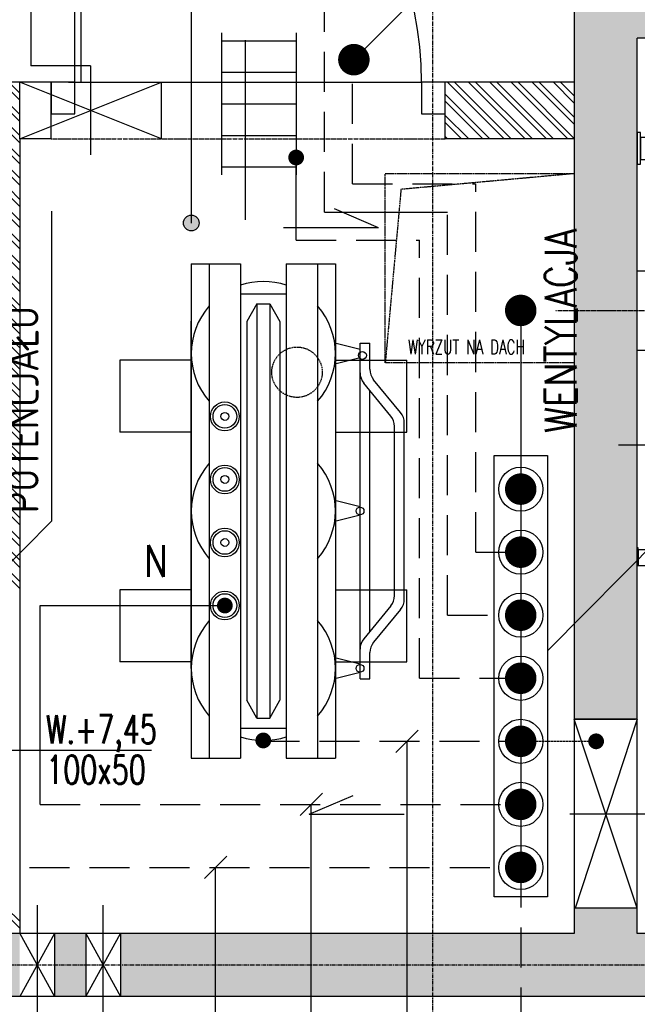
# Model space of a CAD drawing. Header units: inches. Extents: x 788 to 26783, y -4103 to 21.
# Tile 69 of 101: x 21685 to 21881, y -1713 to -1401. Entities that reach past the tile are written whole.
import ezdxf

# ---------------------------------------------------------------- set-up
doc = ezdxf.new("R2010")
doc.units = ezdxf.units.IN
doc.header["$MEASUREMENT"] = 0
for name, pattern in [('CENTER', [2, 1.25, -0.25, 0.25, -0.25]), ('DASHDOT', [1, 0.5, -0.25, 0, -0.25]), ('DASHED2', [0.375, 0.25, -0.125]), ('HIDDEN', [9.525, 6.35, -3.175])]:
    doc.linetypes.add(name, pattern=pattern)
for name, color, linetype in [('Drz---drzwi', 5, 'Continuous'), ('E135', 6, 'Continuous'), ('E35', 6, 'Continuous'), ('E50', 3, 'Continuous'), ('Ins-went', 141, 'Continuous'), ('Opis-pom', 6, 'Continuous'), ('Os-osie glowne', 1, 'CENTER'), ('Sc-beton', 7, 'Continuous'), ('Sc-beton-hatch', 86, 'Continuous'), ('Sc-cegla pustak', 42, 'Continuous'), ('Sc-cegla pustak-hatch', 8, 'Continuous'), ('Sc-nadproza kon', 5, 'DASHED2'), ('W-idok', 8, 'Continuous'), ('W-otwor-strop-nad', 126, 'DASHED2'), ('W-przebicia-ściany', 223, 'Continuous')]:
    doc.layers.add(name, color=color, linetype=linetype)
doc.styles.add('ROMANS', font='romans', dxfattribs={"width": 0.85})

# ---------------------------------------------------------------- blocks, each defined once
blk = doc.blocks.new('_KFJHKGJKHUJ')
at = {"ltscale": 7}
for p, q in [((10, -7.5), (120, -7.5)), ((10, -9.5), (119.98, -9.5)), ((23.36, -61.5), (-33.64, -61.5))]:
    blk.add_line(p, q, dxfattribs=at)
for points in [[(0, 0), (0, -7.5), (10, -7.5), (10, 0)], [(0, -117.5), (0, -125), (10, -125), (10, -117.5)]]:
    blk.add_lwpolyline(points, close=True, dxfattribs=at)
blk.add_lwpolyline([(10, -5.5), (10, -117.5)], dxfattribs=at)
blk.add_arc((10, -7.5), 110, 270, 0)
blk = doc.blocks.new('_vxkdjhgkljhkgjhk')
for q in [(14.01, 6.02), (30.24, 0)]:
    blk.add_line((0, 0), q)
blk = doc.blocks.new('_adfigjdfljflh')
at = {"layer": 'W-idok'}
for p, q in [((-121.58, 0.41), (-119.58, 0.41)), ((-119.58, 0.41), (-119.58, -12.59)), ((-7.58, 0.41), (-9.58, 0.41)), ((-9.58, 0.41), (-9.58, -12.59)), ((-64.58, -50.39), (-64.58, -9.59)), ((-119.58, -12.59), (-119.58, -15.09)), ((-109.58, -12.59), (-119.58, -12.59)), ((-119.58, -15.09), (-117.58, -15.09)), ((-119.28, -14.79), (-119.28, -12.89)), ((-119.28, -12.89), (-109.88, -12.89)), ((-117.58, -14.79), (-119.28, -14.79)), ((-117.58, -15.09), (-117.58, -14.79)), ((-109.88, -12.89), (-109.88, -22.29)), ((-109.58, -22.59), (-109.58, -12.59)), ((-19.58, -12.59), (-19.58, -25.49)), ((-9.58, -12.59), (-19.58, -12.59)), ((-19.28, -25.19), (-19.28, -12.89)), ((-19.28, -12.89), (-9.88, -12.89)), ((-9.88, -14.79), (-11.58, -14.79)), ((-11.58, -14.79), (-11.58, -15.09)), ((-11.58, -15.09), (-9.58, -15.09)), ((-9.88, -12.89), (-9.88, -14.79)), ((-9.58, -15.09), (-9.58, -12.59)), ((-109.88, -19.59), (-163.08, -19.59)), ((-109.88, -20.69), (-159.58, -20.69)), ((-159.58, -20.69), (-159.58, -31.09)), ((-19.58, -19.59), (-109.58, -19.59)), ((-109.58, -19.59), (-19.58, -19.59)), ((-19.58, -20.69), (-109.58, -20.69)), ((-19.28, -19.59), (-7.58, -19.59)), ((-9.58, -20.69), (-19.28, -20.69)), ((-9.58, -31.09), (-9.58, -20.69)), ((1.92, -47.59), (1.92, -19.59)), ((-149.08, -23.29), (-159.08, -23.29)), ((-159.08, -23.29), (-159.08, -26.79)), ((-158.98, -23.39), (-149.08, -23.39)), ((-158.98, -26.69), (-158.98, -23.39)), ((-149.08, -23.39), (-149.08, -23.29)), ((-117.58, -22.29), (-117.58, -22.59)), ((-109.88, -22.29), (-117.58, -22.29)), ((-117.58, -22.59), (-109.58, -22.59)), ((-64.58, -23.29), (-113.08, -23.29)), ((-113.08, -23.29), (-113.08, -26.79)), ((-64.58, -24.16), (-113.08, -24.16)), ((-64.58, -26.79), (-64.58, -23.29)), ((-159.08, -26.79), (-149.08, -26.79)), ((-149.08, -27.29), (-159.08, -27.29)), ((-159.08, -27.29), (-159.08, -30.79)), ((-149.08, -26.69), (-158.98, -26.69)), ((-158.98, -27.39), (-149.08, -27.39)), ((-158.98, -30.69), (-158.98, -27.39)), ((-149.08, -26.79), (-149.08, -26.69)), ((-149.08, -27.39), (-149.08, -27.29)), ((-64.58, -25.04), (-113.08, -25.04)), ((-64.58, -25.91), (-113.08, -25.91)), ((-113.08, -26.79), (-64.58, -26.79)), ((-19.58, -27.29), (-68.08, -27.29)), ((-68.08, -27.29), (-68.08, -30.79)), ((-19.58, -25.49), (-18.18, -25.49)), ((-19.58, -30.79), (-19.58, -27.29)), ((-17.88, -25.19), (-19.28, -25.19)), ((-18.18, -25.49), (-18.18, -31.09)), ((-17.88, -30.79), (-17.88, -25.19)), ((-159.58, -31.09), (-18.18, -31.09)), ((-159.08, -30.79), (-149.08, -30.79)), ((-149.08, -30.69), (-158.98, -30.69)), ((-149.08, -30.79), (-149.08, -30.69)), ((-19.58, -28.16), (-68.08, -28.16)), ((-19.58, -29.04), (-68.08, -29.04)), ((-19.58, -29.91), (-68.08, -29.91)), ((-68.08, -30.79), (-19.58, -30.79)), ((-18.18, -31.09), (-17.58, -31.09)), ((-17.58, -30.79), (-17.88, -30.79)), ((-17.58, -31.09), (-17.58, -30.79)), ((-17.58, -31.09), (-9.58, -31.09)), ((-19.58, -34.09), (-158.58, -34.09)), ((-158.58, -34.09), (-158.58, -44.39)), ((-19.58, -34.59), (-19.58, -34.09)), ((-17.43, -34.29), (-19.58, -34.29)), ((-19.58, -34.29), (-19.58, -47.09)), ((-17.43, -34.59), (-17.43, -34.29)), ((-4.58, -32.59), (-4.58, -33.59)), ((0.42, -32.59), (-4.58, -32.59)), ((-4.58, -33.59), (0.42, -33.59)), ((-0.58, -33.59), (-3.58, -33.59)), ((-3.58, -33.59), (-3.58, -60.39)), ((-0.58, -69.59), (-0.58, -33.59)), ((0.42, -33.59), (0.42, -32.59)), ((1.92, -32.59), (0.42, -32.59)), ((0.42, -32.59), (0.42, -33.59)), ((0.42, -33.59), (1.92, -33.59)), ((1.92, -33.59), (1.92, -32.59)), ((-148.08, -34.59), (-158.08, -34.59)), ((-158.08, -34.59), (-158.08, -38.09)), ((-157.98, -34.69), (-148.08, -34.69)), ((-157.98, -37.99), (-157.98, -34.69)), ((-148.08, -34.69), (-148.08, -34.59)), ((-19.58, -34.59), (-68.08, -34.59)), ((-68.08, -34.59), (-68.08, -38.09)), ((-19.58, -35.46), (-68.08, -35.46)), ((-19.58, -36.34), (-68.08, -36.34)), ((-19.58, -37.21), (-68.08, -37.21)), ((-19.58, -38.09), (-19.58, -34.59)), ((-19.28, -34.59), (-17.43, -34.59)), ((-19.28, -46.79), (-19.28, -34.59)), ((-158.08, -38.09), (-148.08, -38.09)), ((-148.08, -38.59), (-158.08, -38.59)), ((-158.08, -38.59), (-158.08, -42.09)), ((-148.08, -37.99), (-157.98, -37.99)), ((-157.98, -38.69), (-148.08, -38.69)), ((-157.98, -41.99), (-157.98, -38.69)), ((-148.08, -38.09), (-148.08, -37.99)), ((-148.08, -38.69), (-148.08, -38.59)), ((-64.58, -38.59), (-113.08, -38.59)), ((-113.08, -38.59), (-113.08, -42.09)), ((-64.58, -39.46), (-113.08, -39.46)), ((-64.58, -40.34), (-113.08, -40.34)), ((-68.08, -38.09), (-19.58, -38.09)), ((-64.58, -42.09), (-64.58, -38.59)), ((-19.58, -44.24), (-19.58, -38.09)), ((-158.08, -42.09), (-148.08, -42.09)), ((-148.08, -41.99), (-157.98, -41.99)), ((-148.08, -42.09), (-148.08, -41.99)), ((-64.58, -41.21), (-113.08, -41.21)), ((-113.08, -42.09), (-64.58, -42.09)), ((-109.58, -42.29), (-111.73, -42.29)), ((-111.73, -42.29), (-111.73, -42.59)), ((-111.73, -42.59), (-109.88, -42.59)), ((-109.88, -42.59), (-109.88, -46.79)), ((-109.58, -47.09), (-109.58, -42.29)), ((-158.58, -44.39), (-109.88, -44.39)), ((-109.88, -44.39), (-128.58, -44.39)), ((-128.58, -44.39), (-128.58, -94.79)), ((-109.88, -46.79), (-125.88, -46.79)), ((-125.88, -46.79), (-125.88, -187.39)), ((-19.58, -44.24), (-109.58, -44.24)), ((-12.58, -44.39), (-19.28, -44.39)), ((-15.58, -46.79), (-19.28, -46.79)), ((-15.28, -46.79), (-15.58, -46.79)), ((-15.58, -46.79), (-15.58, -47.09)), ((-15.58, -47.09), (-15.58, -46.79)), ((-15.28, -187.39), (-15.28, -46.79)), ((-12.58, -72.59), (-12.58, -44.39)), ((-162.08, -49.59), (-163.08, -49.59)), ((-163.08, -49.59), (-163.08, -59.59)), ((-162.08, -59.59), (-162.08, -49.59)), ((-125.58, -47.09), (-109.58, -47.09)), ((-125.58, -187.09), (-125.58, -47.09)), ((-19.58, -47.09), (-15.58, -47.09)), ((-15.58, -47.09), (-15.58, -187.09)), ((1.92, -84.59), (1.92, -48.59)), ((-156.08, -51.09), (-162.08, -51.09)), ((-162.08, -51.09), (-162.08, -58.09)), ((-156.08, -58.09), (-156.08, -51.09)), ((-162.08, -58.09), (-156.08, -58.09)), ((-163.08, -59.59), (-162.08, -59.59)), ((-3.58, -60.39), (-3.58, -69.59)), ((-4.58, -69.59), (-4.58, -70.59)), ((0.42, -69.59), (-4.58, -69.59)), ((-4.58, -70.59), (0.42, -70.59)), ((-3.58, -69.59), (-0.58, -69.59)), ((0.42, -70.59), (0.42, -69.59)), ((1.92, -69.59), (0.42, -69.59)), ((0.42, -69.59), (0.42, -70.59)), ((0.42, -70.59), (1.92, -70.59)), ((1.92, -70.59), (1.92, -69.59)), ((-119.08, -73.19), (-119.08, -88.99)), ((-24.08, -73.19), (-24.08, -88.99)), ((-18.18, -72.59), (-18.18, -92.59)), ((-15.58, -72.59), (-18.18, -72.59)), ((-9.18, -72.59), (-15.28, -72.59)), ((-9.18, -92.59), (-9.18, -72.59)), ((-128.58, -75.09), (-139.68, -75.09)), ((-139.68, -75.09), (-139.68, -75.39)), ((-139.68, -75.39), (-128.58, -75.39)), ((-137.55, -77.19), (-139.08, -77.19)), ((-139.08, -77.19), (-139.08, -84.99)), ((-136.78, -75.39), (-138.28, -75.39)), ((-138.28, -75.39), (-138.28, -75.59)), ((-138.28, -75.59), (-136.78, -75.59)), ((-136.78, -75.59), (-138.28, -75.59)), ((-138.28, -75.59), (-138.28, -77.19)), ((-136.78, -77.19), (-137.55, -77.19)), ((-128.58, -75.39), (-136.78, -75.39)), ((-136.78, -75.39), (-136.78, -86.79)), ((-3.48, -75.09), (-9.18, -75.09)), ((-9.18, -75.39), (-3.48, -75.39)), ((-6.38, -75.39), (-9.18, -75.39)), ((-4.88, -75.39), (-6.38, -75.39)), ((-6.38, -86.79), (-6.38, -75.39)), ((-6.38, -75.59), (-4.88, -75.59)), ((-4.88, -75.59), (-6.38, -75.59)), ((-5.6, -77.19), (-6.38, -77.19)), ((-4.08, -77.19), (-5.6, -77.19)), ((-4.88, -75.59), (-4.88, -75.39)), ((-4.88, -77.19), (-4.88, -75.59)), ((-4.08, -84.99), (-4.08, -77.19)), ((-3.48, -75.39), (-3.48, -75.09)), ((-95.08, -81.09), (-143.08, -81.09)), ((-0.08, -81.09), (-48.08, -81.09)), ((-128.58, -86.79), (-139.68, -86.79)), ((-139.68, -86.79), (-139.68, -87.09)), ((-139.68, -87.09), (-128.58, -87.09)), ((-139.08, -84.99), (-137.55, -84.99)), ((-138.28, -84.99), (-138.28, -86.59)), ((-138.28, -86.59), (-136.78, -86.59)), ((-136.78, -86.59), (-138.28, -86.59)), ((-138.28, -86.59), (-138.28, -86.79)), ((-138.28, -86.79), (-136.78, -86.79)), ((-137.55, -84.99), (-136.78, -84.99)), ((-136.78, -86.79), (-128.58, -86.79)), ((-3.48, -86.79), (-9.18, -86.79)), ((-9.18, -86.79), (-6.38, -86.79)), ((-9.18, -87.09), (-3.48, -87.09)), ((-6.38, -84.99), (-5.6, -84.99)), ((-6.38, -86.59), (-4.88, -86.59)), ((-4.88, -86.59), (-6.38, -86.59)), ((-6.38, -86.79), (-4.88, -86.79)), ((-5.6, -84.99), (-4.08, -84.99)), ((-4.88, -86.59), (-4.88, -84.99)), ((-4.88, -86.79), (-4.88, -86.59)), ((-3.48, -87.09), (-3.48, -86.79)), ((1.92, -92.59), (1.92, -85.59)), ((-155.58, -93.54), (-163.08, -93.54)), ((-155.58, -118.64), (-155.58, -93.54)), ((-18.18, -92.59), (-15.58, -92.59)), ((-15.28, -92.59), (-9.18, -92.59)), ((-12.58, -94.79), (-12.58, -92.59)), ((-4.58, -92.59), (-5.38, -92.59)), ((-5.38, -92.59), (-5.38, -119.59)), ((-4.58, -119.59), (-4.58, -92.59)), ((1.92, -92.59), (-4.58, -92.59)), ((-4.58, -92.59), (-4.58, -119.59)), ((1.92, -119.59), (1.92, -92.59)), ((-135.78, -96.29), (-155.58, -96.29)), ((-155.58, -96.29), (-155.58, -115.64)), ((-135.78, -115.64), (-135.78, -96.29)), ((-133.23, -94.79), (-133.23, -95.09)), ((-127.43, -94.79), (-133.23, -94.79)), ((-133.23, -95.09), (-127.73, -95.09)), ((-128.58, -94.59), (-132.88, -94.59)), ((-132.88, -94.59), (-132.88, -94.79)), ((-132.88, -95.09), (-132.88, -101.59)), ((-129.08, -95.09), (-132.88, -95.09)), ((-128.58, -95.09), (-129.08, -95.09)), ((-129.08, -95.09), (-129.08, -100.09)), ((-128.58, -95.09), (-128.58, -100.09)), ((-127.73, -95.09), (-127.73, -117.09)), ((-127.43, -117.39), (-127.43, -94.79)), ((-7.93, -94.79), (-13.73, -94.79)), ((-13.73, -94.79), (-13.73, -117.39)), ((-13.43, -95.09), (-7.93, -95.09)), ((-13.43, -117.09), (-13.43, -95.09)), ((-8.28, -94.59), (-12.58, -94.59)), ((-12.08, -95.09), (-12.58, -95.09)), ((-12.58, -100.09), (-12.58, -95.09)), ((-8.28, -95.09), (-12.08, -95.09)), ((-12.08, -100.09), (-12.08, -95.09)), ((-8.28, -94.79), (-8.28, -94.59)), ((-8.28, -101.59), (-8.28, -95.09)), ((-7.93, -95.09), (-7.93, -94.79)), ((-0.48, -99.79), (-1.48, -99.79)), ((-1.48, -99.79), (-1.48, -127.29)), ((-0.48, -127.29), (-0.48, -99.79)), ((-135.78, -102.34), (-135.78, -109.84)), ((-135.08, -102.34), (-135.78, -102.34)), ((-135.08, -105.59), (-135.08, -102.34)), ((-132.88, -101.59), (-129.18, -101.59)), ((-129.18, -101.89), (-131.98, -101.89)), ((-131.98, -101.89), (-131.98, -105.29)), ((-127.98, -100.09), (-129.18, -100.09)), ((-129.18, -100.09), (-129.18, -112.09)), ((-129.18, -110.29), (-129.18, -101.89)), ((-127.73, -100.09), (-127.98, -100.09)), ((-127.98, -100.09), (-127.98, -112.09)), ((-127.98, -112.09), (-127.98, -100.09)), ((-13.18, -100.09), (-13.43, -100.09)), ((-13.18, -112.09), (-13.18, -100.09)), ((-13.18, -100.09), (-13.18, -112.09)), ((-11.98, -100.09), (-13.18, -100.09)), ((-11.98, -112.09), (-11.98, -100.09)), ((-11.98, -101.59), (-8.28, -101.59)), ((-9.18, -101.89), (-11.98, -101.89)), ((-11.98, -101.89), (-11.98, -110.29)), ((-9.18, -105.29), (-9.18, -101.89)), ((-5.38, -102.34), (-6.08, -102.34)), ((-6.08, -102.34), (-6.08, -105.59)), ((-5.38, -109.84), (-5.38, -102.34)), ((-129.58, -105.59), (-135.08, -105.59)), ((-131.98, -105.29), (-129.58, -105.29)), ((-129.58, -105.29), (-129.58, -106.89)), ((-129.58, -106.59), (-129.58, -105.59)), ((-11.58, -105.29), (-9.18, -105.29)), ((-11.58, -106.89), (-11.58, -105.29)), ((-6.08, -105.59), (-11.58, -105.59)), ((-11.58, -105.59), (-11.58, -106.59)), ((-135.08, -106.59), (-129.58, -106.59)), ((-135.08, -109.84), (-135.08, -106.59)), ((-129.58, -106.89), (-131.98, -106.89)), ((-131.98, -106.89), (-131.98, -110.29)), ((-11.58, -106.59), (-6.08, -106.59)), ((-9.18, -106.89), (-11.58, -106.89)), ((-9.18, -110.29), (-9.18, -106.89)), ((-6.08, -106.59), (-6.08, -109.84)), ((-135.78, -109.84), (-135.08, -109.84)), ((-132.88, -110.59), (-132.88, -117.09)), ((-129.18, -110.59), (-132.88, -110.59)), ((-131.98, -110.29), (-129.18, -110.29)), ((-129.18, -112.09), (-127.98, -112.09)), ((-129.08, -112.09), (-129.08, -117.09)), ((-128.58, -112.09), (-128.58, -117.09)), ((-127.98, -112.09), (-127.73, -112.09)), ((-13.43, -112.09), (-13.18, -112.09)), ((-13.18, -112.09), (-11.98, -112.09)), ((-12.58, -117.09), (-12.58, -112.09)), ((-12.08, -117.09), (-12.08, -112.09)), ((-11.98, -110.29), (-9.18, -110.29)), ((-8.28, -110.59), (-11.98, -110.59)), ((-8.28, -117.09), (-8.28, -110.59)), ((-6.08, -109.84), (-5.38, -109.84)), ((-143.58, -112.99), (-143.58, -184.19)), ((-135.38, -115.34), (-135.38, -120.34)), ((-135.28, -115.34), (-135.38, -115.34)), ((-135.28, -120.24), (-135.28, -115.34)), ((-163.08, -118.64), (-155.58, -118.64)), ((-155.58, -115.64), (-135.78, -115.64)), ((-135.78, -115.64), (-155.58, -115.64)), ((-155.58, -115.64), (-155.58, -115.89)), ((-155.58, -115.89), (-135.78, -115.89)), ((-147.33, -115.89), (-147.33, -116.59)), ((-139.83, -115.89), (-147.33, -115.89)), ((-147.33, -116.59), (-144.08, -116.59)), ((-144.08, -116.59), (-144.08, -122.09)), ((-143.08, -122.09), (-143.08, -116.59)), ((-143.08, -116.59), (-139.83, -116.59)), ((-139.83, -116.59), (-139.83, -115.89)), ((-135.78, -115.89), (-135.78, -115.64)), ((-133.23, -117.09), (-133.23, -117.39)), ((-127.73, -117.09), (-133.23, -117.09)), ((-133.23, -117.39), (-127.43, -117.39)), ((-132.88, -117.09), (-129.08, -117.09)), ((-132.88, -117.39), (-132.88, -117.59)), ((-132.88, -117.59), (-128.58, -117.59)), ((-129.08, -117.09), (-128.58, -117.09)), ((-128.58, -117.39), (-128.58, -190.09)), ((-13.73, -117.39), (-7.93, -117.39)), ((-7.93, -117.09), (-13.43, -117.09)), ((-12.58, -117.09), (-12.08, -117.09)), ((-12.58, -190.09), (-12.58, -117.39)), ((-12.58, -117.59), (-8.28, -117.59)), ((-12.08, -117.09), (-8.28, -117.09)), ((-8.28, -117.59), (-8.28, -117.39)), ((-7.93, -117.39), (-7.93, -117.09)), ((-148.58, -119.59), (-148.58, -129.09)), ((-144.58, -119.59), (-148.58, -119.59)), ((-144.58, -122.59), (-144.58, -119.59)), ((-142.58, -119.59), (-142.58, -122.59)), ((-138.58, -119.59), (-142.58, -119.59)), ((-138.58, -129.09), (-138.58, -119.59)), ((-135.38, -120.34), (-131.18, -120.34)), ((-131.18, -120.24), (-135.28, -120.24)), ((-131.13, -120.34), (-131.23, -120.34)), ((-131.23, -120.34), (-131.23, -176.84)), ((-131.18, -120.34), (-131.18, -120.24)), ((-131.13, -176.84), (-131.13, -120.34)), ((-5.38, -119.59), (-4.58, -119.59)), ((-4.58, -119.59), (-1.48, -119.59)), ((-3.68, -120.09), (-4.18, -120.09)), ((-4.18, -120.09), (-4.18, -127.29)), ((-3.68, -127.29), (-3.68, -120.09)), ((-0.48, -119.59), (1.92, -119.59)), ((-148.58, -123.59), (-154.78, -123.59)), ((-154.78, -123.59), (-154.78, -173.59)), ((-142.58, -122.59), (-144.58, -122.59)), ((-144.08, -122.09), (-143.08, -122.09)), ((-143.58, -122.09), (-143.58, -170.09)), ((-133.98, -123.59), (-138.58, -123.59)), ((-133.98, -173.59), (-133.98, -123.59)), ((-138.68, -127.59), (-148.48, -127.59)), ((-148.48, -127.59), (-148.48, -164.59)), ((-147.48, -126.09), (-147.48, -127.59)), ((-139.68, -126.09), (-147.48, -126.09)), ((-139.68, -127.59), (-139.68, -126.09)), ((-138.68, -164.59), (-138.68, -127.59)), ((-11.38, -127.29), (-11.98, -127.29)), ((-11.98, -127.29), (-11.98, -146.79)), ((-11.38, -146.79), (-11.38, -127.29)), ((-0.48, -127.29), (-11.38, -127.29)), ((-11.38, -127.29), (-11.38, -146.79)), ((-1.48, -127.29), (-0.48, -127.29)), ((-0.48, -127.29), (-1.48, -127.29)), ((-1.48, -127.29), (-1.48, -146.79)), ((-0.48, -146.79), (-0.48, -127.29)), ((-0.48, -146.79), (-0.48, -127.29)), ((-148.58, -129.09), (-148.48, -129.09)), ((-138.68, -129.09), (-138.58, -129.09)), ((-7.08, -130.09), (-7.08, -130.85)), ((-5.08, -130.09), (-7.08, -130.09)), ((-7.08, -130.85), (-7.08, -133.02)), ((-5.08, -130.85), (-5.08, -130.09)), ((-5.08, -133.02), (-5.08, -130.85)), ((-7.08, -133.02), (-7.08, -136.26)), ((-5.08, -136.26), (-5.08, -133.02)), ((-7.08, -136.26), (-7.08, -140.09)), ((-5.08, -140.09), (-5.08, -136.26)), ((-11.98, -138.09), (-12.58, -138.09)), ((-7.08, -140.09), (-7.08, -143.92)), ((-5.08, -143.92), (-5.08, -140.09)), ((0.93, -138.09), (-0.48, -138.09)), ((0.93, -142.09), (0.93, -138.09)), ((0.93, -138.09), (0.93, -142.09)), ((1.91, -138.09), (0.93, -138.09)), ((1.91, -142.09), (1.91, -138.09)), ((-12.58, -142.09), (-11.98, -142.09)), ((-0.48, -142.09), (0.93, -142.09)), ((0.93, -142.09), (1.91, -142.09)), ((-151.48, -146.09), (-135.68, -146.09)), ((-11.98, -146.79), (-11.38, -146.79)), ((-11.38, -146.79), (-7.08, -146.79)), ((-7.08, -143.92), (-7.08, -147.16)), ((-5.08, -147.16), (-5.08, -143.92)), ((-5.08, -146.79), (-0.48, -146.79)), ((-4.18, -146.79), (-4.18, -157.09)), ((-3.68, -157.09), (-3.68, -146.79)), ((-1.48, -146.79), (-0.48, -146.79)), ((-169.08, -148.59), (-129.78, -148.59)), ((-133.68, -148.59), (-133.98, -147.08)), ((-133.98, -150.1), (-133.68, -148.59)), ((-7.08, -147.16), (-7.08, -149.33)), ((-7.08, -149.33), (-7.08, -150.09)), ((-5.08, -149.33), (-5.08, -147.16)), ((-5.08, -150.09), (-5.08, -149.33)), ((-7.08, -150.09), (-5.08, -150.09)), ((-0.18, -157.09), (-7.68, -157.09)), ((-7.68, -157.09), (-7.68, -172.09)), ((-4.18, -157.09), (-3.68, -157.09)), ((-0.18, -172.09), (-0.18, -157.09)), ((-148.48, -164.59), (-138.68, -164.59)), ((-147.48, -164.59), (-147.48, -166.09)), ((-139.68, -166.09), (-139.68, -164.59)), ((-138.58, -168.09), (-148.58, -168.09)), ((-148.58, -168.09), (-148.58, -177.59)), ((-147.48, -166.09), (-139.68, -166.09)), ((-138.58, -177.59), (-138.58, -168.09)), ((-154.78, -173.59), (-148.58, -173.59)), ((-144.58, -174.59), (-142.58, -174.59)), ((-144.58, -177.59), (-144.58, -174.59)), ((-142.58, -174.59), (-142.58, -177.59)), ((-138.58, -173.59), (-133.98, -173.59)), ((-7.68, -172.09), (-0.18, -172.09)), ((-148.58, -177.59), (-144.58, -177.59)), ((-143.08, -175.09), (-144.08, -175.09)), ((-144.08, -175.09), (-144.08, -180.59)), ((-143.08, -180.59), (-143.08, -175.09)), ((-142.58, -177.59), (-138.58, -177.59)), ((-135.38, -176.84), (-135.38, -181.84)), ((-131.18, -176.84), (-135.38, -176.84)), ((-135.28, -181.84), (-135.28, -176.94)), ((-135.28, -176.94), (-131.18, -176.94)), ((-131.23, -176.84), (-131.13, -176.84)), ((-131.18, -176.94), (-131.18, -176.84)), ((-144.08, -180.59), (-147.33, -180.59)), ((-147.33, -180.59), (-147.33, -181.29)), ((-139.83, -180.59), (-143.08, -180.59)), ((-139.83, -181.29), (-139.83, -180.59)), ((-162.83, -181.29), (-163.08, -181.29)), ((-163.08, -181.29), (-162.83, -181.29)), ((-162.83, -186.89), (-162.83, -181.29)), ((-162.83, -181.89), (-162.83, -186.89)), ((-155.58, -181.89), (-162.83, -181.89)), ((-155.58, -181.29), (-155.58, -181.54)), ((-135.58, -181.29), (-155.58, -181.29)), ((-155.58, -181.54), (-155.58, -186.89)), ((-135.58, -181.54), (-155.58, -181.54)), ((-155.58, -181.54), (-135.58, -181.54)), ((-147.33, -181.29), (-139.83, -181.29)), ((-135.58, -181.54), (-135.58, -181.29)), ((-135.58, -186.89), (-135.58, -181.54)), ((-135.38, -181.84), (-135.28, -181.84)), ((-163.08, -186.89), (-162.83, -186.89)), ((-162.83, -186.89), (-155.58, -186.89)), ((-155.58, -186.89), (-135.58, -186.89)), ((-125.88, -187.39), (-15.28, -187.39)), ((-15.58, -187.09), (-125.58, -187.09)), ((-128.58, -190.09), (-12.58, -190.09))]:
    blk.add_line(p, q, dxfattribs=at)
at = {"layer": 'W-idok', "linetype": 'DASHDOT', "ltscale": 0.5}
for p, q in [((-70.58, 0.1), (-70.58, -220.59)), ((27.92, -106.09), (-189.08, -106.09))]:
    blk.add_line(p, q, dxfattribs=at)

msp = doc.modelspace()

# ---------------------------------------------------------------- hatches: boundary and pattern name
at = {"layer": 'Opis-pom'}
h = msp.add_hatch(color=256, dxfattribs=at)
edge = h.paths.add_edge_path()
edge.add_arc((21738.98, -1465.5), 2.5, 0, 360)
at = {"layer": 'Sc-beton-hatch'}
h = msp.add_hatch(dxfattribs=at)
h.set_pattern_fill('ANSI33', color=256, style=0)
h.set_pattern_definition([(45, (-29453.0206, 16237.085), (-4.49012806, 4.49012806), []), (45, (-29448.5305, 16237.085), (-4.49012806, 4.49012806), [3.175, -1.5875])])
h.paths.add_polyline_path([(21490.53, -1396.83), (21480.53, -1396.83), (21480.53, -1461.46), (21490.53, -1464.27), (21490.53, -1462.83)])
h.paths.add_polyline_path([(21480.53, -1396.83), (21470.53, -1396.83), (21470.53, -1458.65), (21480.53, -1461.46)])
h.paths.add_polyline_path([(21480.53, -1461.46), (21470.53, -1458.65), (21470.53, -1507.25), (21480.53, -1507.25)])
h.paths.add_polyline_path([(21490.53, -1464.27), (21480.53, -1461.46), (21480.53, -1507.25), (21490.53, -1507.25)])
h.paths.add_polyline_path([(21490.53, -1507.25), (21480.53, -1507.25), (21480.53, -1578.34), (21490.53, -1578.34)])
h.paths.add_polyline_path([(21480.53, -1507.25), (21470.53, -1507.25), (21470.53, -1578.34), (21480.53, -1578.34)])
h.paths.add_polyline_path([(21480.53, -1578.34), (21470.53, -1578.34), (21470.53, -1700.83), (21480.53, -1700.83)])
h.paths.add_polyline_path([(21490.53, -1578.34), (21480.53, -1578.34), (21480.53, -1700.83), (21634.53, -1700.83), (21634.53, -1690.83), (21490.53, -1690.83)])
h.paths.add_polyline_path([(21480.53, -1700.83), (21470.53, -1700.83), (21470.53, -1710.83), (21480.53, -1710.83)])
h.paths.add_polyline_path([(21634.53, -1700.83), (21480.53, -1700.83), (21480.53, -1710.83), (21634.53, -1710.83)])
h.paths.add_polyline_path([(21655.53, -1700.83), (21645.53, -1700.83), (21645.53, -1710.83), (21655.53, -1710.83)])
h.paths.add_polyline_path([(21655.53, -1690.83), (21645.53, -1690.83), (21645.53, -1700.83), (21655.53, -1700.83)])
h.paths.add_polyline_path([(21684.53, -1690.83), (21666.53, -1690.83), (21666.53, -1700.83), (21684.53, -1700.83)])
h.paths.add_polyline_path([(21684.53, -1700.83), (21666.53, -1700.83), (21666.53, -1710.83), (21684.53, -1710.83)])
h.paths.add_polyline_path([(21705.53, -1700.83), (21695.53, -1700.83), (21695.53, -1710.83), (21705.53, -1710.83)])
h.paths.add_polyline_path([(21705.53, -1690.83), (21695.53, -1690.83), (21695.53, -1700.83), (21705.53, -1700.83)])
h.paths.add_polyline_path([(21759.35, -1690.83), (21716.53, -1690.83), (21716.53, -1700.83), (21759.35, -1700.83)])
h.paths.add_polyline_path([(21759.35, -1700.83), (21716.53, -1700.83), (21716.53, -1710.83), (21759.35, -1710.83)])
h.paths.add_polyline_path([(21815.53, -1700.83), (21759.35, -1700.83), (21759.35, -1710.83), (21815.53, -1710.83)])
h.paths.add_polyline_path([(21815.53, -1690.83), (21759.35, -1690.83), (21759.35, -1700.83), (21815.53, -1700.83)])
h.paths.add_polyline_path([(22084.53, -1396.83), (22036.03, -1396.83), (22036.03, -1406.83), (22074.53, -1406.83), (22074.53, -1598.83), (22074.53, -1690.83), (21880.53, -1690.83), (21880.53, -1682.83), (21860.53, -1682.83), (21860.53, -1690.83), (21815.53, -1690.83), (21815.53, -1700.83), (22084.53, -1700.83)])
h.paths.add_polyline_path([(22084.53, -1700.83), (21815.53, -1700.83), (21815.53, -1710.83), (22084.53, -1710.83)])
h.paths.add_polyline_path([(21922.03, -1396.83), (21860.53, -1396.83), (21860.53, -1493.33), (21880.53, -1493.33), (21880.53, -1406.83), (21922.03, -1406.83)], flags=17)
h.paths.add_polyline_path([(21922.03, -1386.83), (21860.53, -1386.83), (21860.53, -1396.83), (21922.03, -1396.83)])
h.paths.add_polyline_path([(21880.53, -1493.33), (21860.53, -1493.33), (21860.53, -1509.83), (21860.53, -1622.83), (21879.94, -1622.83), (21880.53, -1622.83)], flags=17)
h.paths.add_polyline_path([(22094.53, -1396.83), (22084.53, -1396.83), (22084.53, -1700.83), (22197.84, -1700.83), (22197.84, -1690.83), (22094.53, -1690.83)])
h.paths.add_polyline_path([(22094.53, -1386.83), (22084.53, -1386.83), (22084.53, -1396.83), (22094.53, -1396.83)])
h.paths.add_polyline_path([(22084.53, -1386.83), (22036.03, -1386.83), (22036.03, -1396.83), (22084.53, -1396.83)])
h.paths.add_polyline_path([(22197.84, -1700.83), (22084.53, -1700.83), (22084.53, -1710.83), (22197.84, -1710.83)])
h.paths.add_polyline_path([(22076.07, -1534.63), (22092.99, -1534.63), (22092.99, -1551.88), (22076.07, -1551.88)], flags=9)
h.paths.add_polyline_path([(21968.74, -1709.29), (21968.74, -1692.37), (21985.99, -1692.37), (21985.99, -1709.29)], flags=9)
h.paths.add_polyline_path([(22076.07, -1663.15), (22092.99, -1663.15), (22092.99, -1680.4), (22076.07, -1680.4)], flags=9)
h.paths.add_polyline_path([(21862.07, -1534.63), (21878.99, -1534.63), (21878.99, -1551.88), (21862.07, -1551.88)], flags=24)
at = {"layer": 'Sc-cegla pustak-hatch'}
h = msp.add_hatch(dxfattribs=at)
h.set_pattern_fill('ANSI32', color=256, scale=0.5, angle=90, style=0)
h.set_pattern_definition([(135, (-29453.0206, 16237.085), (-3.36759605, -3.36759605), []), (135, (-29453.0206, 16239.33), (-3.36759605, -3.36759605), [])])
h.paths.add_polyline_path([(21819.53, -1420.83), (21819.53, -1430.83), (21819.53, -1438.83), (21860.53, -1438.83), (21860.53, -1420.83)])
h.paths.add_polyline_path([(21684.53, -1420.83), (21666.53, -1420.83), (21666.53, -1438.83), (21666.53, -1582.83), (21684.53, -1582.83), (21684.53, -1438.83)])
h.paths.add_polyline_path([(21490.53, -1420.83), (21490.53, -1438.83), (21531.53, -1438.83), (21531.53, -1420.83)])
h.paths.add_polyline_path([(21684.53, -1690.83), (21684.53, -1682.83), (21666.53, -1682.83), (21666.53, -1690.83)])
h.paths.add_polyline_path([(21667.56, -1534.63), (21683.49, -1534.63), (21683.49, -1551.88), (21667.56, -1551.88)], flags=24)
h.paths.add_polyline_path([(21606, -1478.77), (21671.95, -1478.77), (21671.95, -1462.7), (21606, -1462.7)], flags=9)

# ---------------------------------------------------------------- linework, layer by layer
at = {"layer": 'E135'}
for p, q in [((21895.63, -1308.63), (21790.58, -1413.68)), ((21803.9, -1633.44), (21810.97, -1626.37)), ((21807.44, -1777.75), (21807.44, -1629.91)), ((21773.53, -1653.44), (21780.6, -1646.37)), ((21777.06, -1777.75), (21777.06, -1649.91)), ((21743.15, -1673.44), (21750.22, -1666.37)), ((21746.69, -1777.75), (21746.69, -1669.91))]:
    msp.add_line(p, q, dxfattribs=at)
at = {"layer": 'E35', "linetype": 'Continuous', "lineweight": -2}
for p, q in [((21748.53, -1405.16), (21748.53, -1450.16)), ((21772.26, -1405.16), (21772.26, -1450.16)), ((21772.26, -1405.16), (21772.26, -1450.16)), ((21748.53, -1407.69), (21772.26, -1407.69)), ((21748.53, -1417.69), (21772.26, -1417.69)), ((21748.53, -1427.69), (21772.26, -1427.69)), ((21748.53, -1437.69), (21772.26, -1437.69)), ((21748.53, -1447.69), (21772.26, -1447.69))]:
    msp.add_line(p, q, dxfattribs=at)
at = {"layer": 'E35'}
for p, q in [((21694.63, -1461.78), (21694.63, -1560.1)), ((21738.98, -1478.46), (21738.98, -1635.22)), ((21738.98, -1478.46), (21754.58, -1478.46)), ((21744.7, -1478.46), (21744.7, -1635.22)), ((21754.58, -1478.46), (21754.58, -1625.69)), ((21769.14, -1478.46), (21769.14, -1625.69)), ((21769.14, -1478.46), (21784.74, -1478.46)), ((21779.02, -1478.46), (21779.02, -1635.22)), ((21784.74, -1478.46), (21784.74, -1635.22)), ((21754.58, -1487.98), (21769.14, -1487.98)), ((21759.78, -1491.1), (21756.66, -1496.77)), ((21759.78, -1491.1), (21763.94, -1491.1)), ((21759.78, -1491.1), (21759.78, -1622.57)), ((21763.94, -1491.1), (21763.94, -1622.57)), ((21763.94, -1491.1), (21767.06, -1496.77)), ((21738.98, -1606.76), (21738.98, -1496.59)), ((21738.98, -1606.76), (21738.98, -1496.59)), ((21756.66, -1496.77), (21756.66, -1616.9)), ((21767.06, -1496.77), (21767.06, -1616.9)), ((21792.54, -1505.61), (21784.49, -1503.58)), ((21792.54, -1610.1), (21792.54, -1503.58)), ((21792.54, -1503.58), (21795.66, -1503.58)), ((21795.66, -1511.89), (21795.66, -1503.58)), ((21792.54, -1508.23), (21784.49, -1510.26)), ((21738.98, -1509.03), (21716.29, -1509.03)), ((21784.74, -1509.03), (21807.42, -1509.03)), ((21802.28, -1526.72), (21793.72, -1516.31)), ((21805.4, -1525.6), (21796.84, -1515.19)), ((21795.66, -1595.01), (21795.66, -1518.67)), ((21803.46, -1583.66), (21803.46, -1530.02)), ((21806.58, -1584.77), (21806.58, -1528.9)), ((21738.98, -1531.85), (21716.29, -1531.85)), ((21784.74, -1531.85), (21807.42, -1531.85)), ((21792.54, -1555.53), (21784.49, -1553.5)), ((21792.54, -1558.15), (21784.49, -1560.18)), ((21738.98, -1581.83), (21716.29, -1581.83)), ((21784.74, -1581.83), (21807.42, -1581.83)), ((21802.28, -1586.96), (21793.72, -1597.36)), ((21805.4, -1588.08), (21796.84, -1598.48)), ((21795.66, -1610.1), (21795.66, -1601.78)), ((21738.98, -1604.65), (21716.29, -1604.65)), ((21792.54, -1605.45), (21784.49, -1603.42)), ((21784.74, -1604.65), (21807.42, -1604.65)), ((21792.54, -1608.07), (21784.49, -1610.1)), ((21792.54, -1610.1), (21795.66, -1610.1)), ((21759.78, -1622.57), (21756.66, -1616.9)), ((21763.94, -1622.57), (21767.06, -1616.9)), ((21759.78, -1622.57), (21763.94, -1622.57)), ((21754.58, -1625.69), (21769.14, -1625.69)), ((21754.58, -1625.69), (21754.58, -1635.22)), ((21769.14, -1625.69), (21769.14, -1635.22)), ((21738.98, -1635.22), (21754.58, -1635.22)), ((21769.14, -1635.22), (21784.74, -1635.22))]:
    msp.add_line(p, q, dxfattribs=at)
at = {"layer": 'E35', "linetype": 'Continuous'}
for p, q in [((21658, -1597.07), (21694.63, -1560.1)), ((21852.19, -1601.04), (21888.83, -1564.07))]:
    msp.add_line(p, q, dxfattribs=at)
at = {"layer": 'E35'}
for points in [[(21716.29, -1509.03), (21716.29, -1531.85)], [(21807.42, -1531.85), (21807.42, -1509.03)], [(21716.29, -1581.83), (21716.29, -1604.65)], [(21807.42, -1604.65), (21807.42, -1581.83)]]:
    msp.add_lwpolyline(points, dxfattribs=at)
msp.add_lwpolyline([(21835.06, -1679.28), (21835.06, -1539.23), (21852, -1539.23), (21852, -1679.28)], close=True, dxfattribs=at)
for centre, radius in [((21749.64, -1526.84), 4.57), ((21749.64, -1546.84), 4.57), ((21843.53, -1549.91), 7), ((21843.53, -1549.91), 7), ((21749.64, -1566.84), 4.57), ((21843.53, -1569.91), 7), ((21843.53, -1569.91), 7), ((21749.64, -1586.84), 4.57), ((21843.53, -1589.91), 7), ((21843.53, -1609.91), 7), ((21843.53, -1629.91), 7), ((21843.53, -1649.91), 7), ((21843.53, -1669.91), 7)]:
    msp.add_circle(centre, radius, dxfattribs=at)
at = {"layer": 'E35', "linetype": 'Continuous'}
for centre in [(21749.64, -1526.84), (21749.64, -1546.84), (21749.64, -1566.84), (21749.64, -1586.84)]:
    msp.add_circle(centre, 3.75, dxfattribs=at)
at = {"layer": 'E35'}
for centre, radius, start, end in [((21761.86, -1506.92), 22.88, 71.447, 108.553), ((21761.86, -1506.92), 22.88, 71.447, 108.553), ((21761.86, -1506.92), 22.88, 71.447, 108.553), ((21761.86, -1506.92), 22.88, 138.5904, 221.4096), ((21761.86, -1506.92), 22.88, 318.5904, 41.4096), ((21797.74, -1513.01), 5.2, 180, 219.4236), ((21800.86, -1511.89), 5.2, 180, 219.4236), ((21798.26, -1530.02), 5.2, 0, 39.4236), ((21801.38, -1528.9), 5.2, 0, 39.4236), ((21761.86, -1556.84), 22.88, 138.5904, 221.4096), ((21761.86, -1556.84), 22.88, 318.5904, 41.4096), ((21798.26, -1583.66), 5.2, 320.5764, 0), ((21801.38, -1584.77), 5.2, 320.5764, 0), ((21761.86, -1606.76), 22.88, 138.5904, 221.4096), ((21761.86, -1606.76), 22.88, 318.5904, 41.4096), ((21797.74, -1600.67), 5.2, 140.5764, 180), ((21800.86, -1601.78), 5.2, 140.5764, 180), ((21761.86, -1606.76), 22.88, 251.447, 288.553), ((21761.86, -1606.76), 22.88, 251.447, 288.553), ((21761.86, -1606.76), 22.88, 251.447, 288.553)]:
    msp.add_arc(centre, radius, start, end, dxfattribs=at)
at = {"layer": 'E50', "linetype": 'HIDDEN', "lineweight": -2, "ltscale": 2}
for p, q in [((21781.21, -1462.01), (21781.21, -1375.14)), ((21790.16, -1453.06), (21790.16, -1414.1)), ((21790.16, -1453.06), (21829.26, -1453.06)), ((21829.26, -1569.91), (21829.26, -1453.06)), ((21820.31, -1589.91), (21820.31, -1462.01)), ((21772.26, -1470.96), (21811.37, -1470.96)), ((21811.37, -1609.91), (21811.37, -1470.96)), ((21820.31, -1589.91), (21843.53, -1589.91)), ((21811.37, -1609.91), (21843.53, -1609.91)), ((21760.61, -1629.91), (21843.53, -1629.91)), ((21691.03, -1649.91), (21843.53, -1649.91)), ((21649.53, -1669.91), (21843.53, -1669.91)), ((21843.53, -1669.91), (21843.53, -1770.88))]:
    msp.add_line(p, q, dxfattribs=at)
at = {"layer": 'E50', "linetype": 'HIDDEN', "lineweight": -2, "ltscale": 50}
for p, q in [((21772.26, -1470.96), (21772.26, -1444.72)), ((21781.21, -1462.01), (21820.31, -1462.01)), ((21843.53, -1493.23), (21843.53, -1667.07)), ((21829.26, -1569.91), (21843.53, -1569.91)), ((21691.03, -1649.91), (21691.03, -1586.84)), ((21691.03, -1586.84), (21749.64, -1586.84))]:
    msp.add_line(p, q, dxfattribs=at)
at = {"layer": 'E50', "linetype": 'HIDDEN', "lineweight": -2, "ltscale": 0.05}
msp.add_line((21843.53, -1629.91), (21867.45, -1629.91), dxfattribs=at)
at = {"layer": 'E50', "linetype": 'Continuous', "lineweight": -2}
for points, const_width in [([(21790.58, -1411.18, 1), (21790.58, -1416.18, 1)], 5), ([(21790.58, -1411.18, 1), (21790.58, -1416.18, 1)], 5), ([(21771.01, -1444.72, 1), (21773.51, -1444.72, 1)], 2.5), ([(21843.53, -1490.73, 1), (21843.53, -1495.73, 1)], 5), ([(21841.03, -1549.91, -1), (21846.03, -1549.91, -1)], 5), ([(21841.03, -1569.91, -1), (21846.03, -1569.91, -1)], 5), ([(21748.39, -1586.84, 1), (21750.89, -1586.84, 1)], 2.5), ([(21841.03, -1589.91, 1), (21846.03, -1589.91, 1)], 5), ([(21841.03, -1609.91, 1), (21846.03, -1609.91, 1)], 5), ([(21760.58, -1629.64, 1), (21763.08, -1629.64, 1)], 2.5), ([(21841.03, -1629.91, 1), (21846.03, -1629.91, 1)], 5), ([(21866.2, -1629.91, 1), (21868.7, -1629.91, 1)], 2.5), ([(21841.03, -1649.91, 1), (21846.03, -1649.91, 1)], 5), ([(21841.03, -1669.91, 1), (21846.03, -1669.91, 1)], 5)]:
    msp.add_lwpolyline(points, format="xyb", close=True, dxfattribs=dict(at, const_width=const_width))
at = {"layer": 'Opis-pom'}
msp.add_lwpolyline([(21738.98, -1305.7), (21738.98, -1465.5)], dxfattribs=at)
msp.add_circle((21738.98, -1465.5), 2.5, dxfattribs=at)
at = {"layer": 'Os-osie glowne'}
for points in [[(21815.53, -325.83), (21815.53, -1888.72)], [(21255.53, -1700.83), (23893.41, -1700.83)]]:
    msp.add_lwpolyline(points, dxfattribs=at)
at = {"layer": 'Sc-beton'}
msp.add_line((23764.53, -1710.83), (21470.53, -1710.83), dxfattribs=at)
for points in [[(21860.53, -1386.83), (21860.53, -1690.83)], [(21880.53, -1690.83), (21880.53, -1406.83)], [(21860.53, -1690.83), (21490.53, -1690.83)], [(22074.53, -1690.83), (21880.53, -1690.83)]]:
    msp.add_lwpolyline(points, dxfattribs=at)
at = {"layer": 'Sc-cegla pustak'}
for points in [[(21694.53, -1420.83), (21656.53, -1420.83)], [(21694.53, -1438.83), (21694.53, -1420.83)], [(21860.53, -1420.83), (21819.53, -1420.83)], [(21819.53, -1438.83), (21819.53, -1420.83)], [(21684.53, -1438.83), (21684.53, -1690.83)], [(21694.53, -1438.83), (21684.53, -1438.83)], [(21860.53, -1438.83), (21819.53, -1438.83)]]:
    msp.add_lwpolyline(points, dxfattribs=at)
at = {"layer": 'Sc-nadproza kon', "linetype": 'DASHDOT', "ltscale": 0.5}
msp.add_lwpolyline([(21694.53, -1438.83), (21819.53, -1438.83)], dxfattribs=at)
at = {"layer": 'W-idok'}
for p, q in [((21738.98, -1478.46), (21738.98, -1635.22)), ((21738.98, -1478.46), (21754.58, -1478.46)), ((21744.7, -1478.46), (21744.7, -1635.22)), ((21754.58, -1478.46), (21754.58, -1625.69)), ((21769.14, -1478.46), (21769.14, -1625.69)), ((21769.14, -1478.46), (21784.74, -1478.46)), ((21779.02, -1478.46), (21779.02, -1635.22)), ((21784.74, -1478.46), (21784.74, -1635.22)), ((21754.58, -1487.98), (21769.14, -1487.98)), ((21759.78, -1491.1), (21756.66, -1496.77)), ((21759.78, -1491.1), (21763.94, -1491.1)), ((21759.78, -1491.1), (21759.78, -1622.57)), ((21763.94, -1491.1), (21763.94, -1622.57)), ((21763.94, -1491.1), (21767.06, -1496.77)), ((21738.98, -1606.76), (21738.98, -1496.59)), ((21738.98, -1606.76), (21738.98, -1496.59)), ((21756.66, -1496.77), (21756.66, -1616.9)), ((21767.06, -1496.77), (21767.06, -1616.9)), ((21792.54, -1505.61), (21784.49, -1503.58)), ((21792.54, -1610.1), (21792.54, -1503.58)), ((21792.54, -1503.58), (21795.66, -1503.58)), ((21795.66, -1511.89), (21795.66, -1503.58)), ((21792.54, -1508.23), (21784.49, -1510.26)), ((21738.98, -1509.03), (21716.29, -1509.03)), ((21784.74, -1509.03), (21807.42, -1509.03)), ((21802.28, -1526.72), (21793.72, -1516.31)), ((21805.4, -1525.6), (21796.84, -1515.19)), ((21795.66, -1595.01), (21795.66, -1518.67)), ((21803.46, -1583.66), (21803.46, -1530.02)), ((21806.58, -1584.77), (21806.58, -1528.9)), ((21738.98, -1531.85), (21716.29, -1531.85)), ((21784.74, -1531.85), (21807.42, -1531.85)), ((21792.54, -1555.53), (21784.49, -1553.5)), ((21792.54, -1558.15), (21784.49, -1560.18)), ((21738.98, -1581.83), (21716.29, -1581.83)), ((21784.74, -1581.83), (21807.42, -1581.83)), ((21802.28, -1586.96), (21793.72, -1597.36)), ((21805.4, -1588.08), (21796.84, -1598.48)), ((21795.66, -1610.1), (21795.66, -1601.78)), ((21738.98, -1604.65), (21716.29, -1604.65)), ((21792.54, -1605.45), (21784.49, -1603.42)), ((21784.74, -1604.65), (21807.42, -1604.65)), ((21792.54, -1608.07), (21784.49, -1610.1)), ((21792.54, -1610.1), (21795.66, -1610.1)), ((21759.78, -1622.57), (21756.66, -1616.9)), ((21763.94, -1622.57), (21767.06, -1616.9)), ((21759.78, -1622.57), (21763.94, -1622.57)), ((21754.58, -1625.69), (21769.14, -1625.69)), ((21754.58, -1625.69), (21754.58, -1635.22)), ((21769.14, -1625.69), (21769.14, -1635.22)), ((21738.98, -1635.22), (21754.58, -1635.22)), ((21769.14, -1635.22), (21784.74, -1635.22))]:
    msp.add_line(p, q, dxfattribs=at)
for points in [[(21794.55, -1507.51, -1), (21792.05, -1507.51, -1)], [(21750.89, -1526.84, -1), (21748.39, -1526.84, -1)], [(21750.89, -1546.84, -1), (21748.39, -1546.84, -1)], [(21793.79, -1556.84, -1), (21791.29, -1556.84, -1)], [(21750.89, -1566.84, -1), (21748.39, -1566.84, -1)], [(21750.89, -1586.84, -1), (21748.39, -1586.84, -1)], [(21793.79, -1606.76, -1), (21791.29, -1606.76, -1)]]:
    msp.add_lwpolyline(points, format="xyb", close=True, dxfattribs=at)
for points in [[(21716.29, -1509.03), (21716.29, -1531.85)], [(21807.42, -1531.85), (21807.42, -1509.03)], [(21716.29, -1581.83), (21716.29, -1604.65)], [(21807.42, -1604.65), (21807.42, -1581.83)]]:
    msp.add_lwpolyline(points, dxfattribs=at)
for centre, radius in [((21749.64, -1526.84), 4.57), ((21749.64, -1526.84), 3.75), ((21749.64, -1546.84), 4.57), ((21749.64, -1546.84), 3.75), ((21749.64, -1566.84), 4.57), ((21749.64, -1566.84), 3.75), ((21749.64, -1586.84), 4.57), ((21749.64, -1586.84), 3.75)]:
    msp.add_circle(centre, radius, dxfattribs=at)
for centre, radius, start, end in [((21761.86, -1506.92), 22.88, 71.447, 108.553), ((21761.86, -1506.92), 22.88, 71.447, 108.553), ((21761.86, -1506.92), 22.88, 71.447, 108.553), ((21761.86, -1506.92), 22.88, 138.5904, 221.4096), ((21761.86, -1506.92), 22.88, 318.5904, 41.4096), ((21797.74, -1513.01), 5.2, 180, 219.4236), ((21800.86, -1511.89), 5.2, 180, 219.4236), ((21798.26, -1530.02), 5.2, 0, 39.4236), ((21801.38, -1528.9), 5.2, 0, 39.4236), ((21761.86, -1556.84), 22.88, 138.5904, 221.4096), ((21761.86, -1556.84), 22.88, 318.5904, 41.4096), ((21798.26, -1583.66), 5.2, 320.5764, 0), ((21801.38, -1584.77), 5.2, 320.5764, 0), ((21761.86, -1606.76), 22.88, 138.5904, 221.4096), ((21761.86, -1606.76), 22.88, 318.5904, 41.4096), ((21797.74, -1600.67), 5.2, 140.5764, 180), ((21800.86, -1601.78), 5.2, 140.5764, 180), ((21761.86, -1606.76), 22.88, 251.447, 288.553), ((21761.86, -1606.76), 22.88, 251.447, 288.553), ((21761.86, -1606.76), 22.88, 251.447, 288.553)]:
    msp.add_arc(centre, radius, start, end, dxfattribs=at)
at = {"layer": 'W-otwor-strop-nad'}
for points in [[(21800.53, -1449.83), (21860.53, -1449.83), (21860.53, -1509.83), (21800.53, -1509.83)], [(21800.53, -1509.83), (21800.53, -1449.83), (21860.53, -1449.83), (21805.53, -1454.83)]]:
    msp.add_lwpolyline(points, close=True, dxfattribs=at)
msp.add_circle((21772.53, -1512.83), 8, dxfattribs=at)
at = {"layer": 'W-przebicia-ściany'}
for p, q in [((21688.11, -1355.58), (21688.11, -1415.6)), ((21860.53, -1622.83), (21879.94, -1622.83)), ((21711.03, -1724.02), (21711.03, -1681.85)), ((21879.94, -1682.83), (21860.53, -1682.83))]:
    msp.add_line(p, q, dxfattribs=at)
for points in [[(21707.03, -1415.6), (21688.11, -1415.6)], [(21707.03, -1415.6), (21707.03, -1443.92)], [(21684.53, -1438.83), (21684.53, -1420.83)], [(21729.53, -1438.83), (21684.53, -1420.83)], [(21684.53, -1438.83), (21729.53, -1420.83)], [(21729.53, -1438.83), (21729.53, -1420.83)], [(21880.53, -1622.83), (21860.53, -1622.83)], [(21880.53, -1682.83), (21860.53, -1622.83)], [(21880.53, -1622.83), (21860.84, -1682.83)], [(21726.32, -1632.83), (21626.22, -1632.83)], [(21945.67, -1653.07), (21859.08, -1653.07)], [(21690.03, -1681.85), (21690.03, -1724.02)], [(21880.53, -1682.83), (21860.53, -1682.83)], [(21684.53, -1690.83), (21695.53, -1710.83)], [(21695.53, -1690.83), (21684.53, -1710.83)], [(21695.53, -1690.83), (21695.53, -1710.83)], [(21705.53, -1690.83), (21705.53, -1710.83)], [(21705.53, -1690.83), (21716.53, -1710.83)], [(21705.53, -1710.83), (21716.53, -1690.83)], [(21716.53, -1690.83), (21716.53, -1710.83)]]:
    msp.add_lwpolyline(points, dxfattribs=at)

# ---------------------------------------------------------------- block references
at = {"layer": 'Drz---drzwi', "rotation": 90}
msp.add_blockref('_KFJHKGJKHUJ', (21694.53, -1430.83), dxfattribs=at)
at = {"layer": 'Ins-went', "xscale": -1}
msp.add_blockref('_vxkdjhgkljhkgjhk', (21798.44, -1466.99), dxfattribs=at)
at = {"layer": 'Ins-went'}
msp.add_blockref('_vxkdjhgkljhkgjhk', (21776.35, -1653.07), dxfattribs=at)
at = {"layer": 'W-idok'}
msp.add_blockref('_adfigjdfljflh', (22043.6, -1387.24), dxfattribs=at)

# ---------------------------------------------------------------- texts
at = {"layer": 'E35', "style": 'ROMANS', "width": 0.8}
for s, p in [('WENTYLACJA', (21861.2, -1532.07)), ('POTENCJAŁU', (21690.52, -1557.51))]:
    msp.add_text(s, height=10, rotation=90, dxfattribs=at).set_placement(p)
at = {"layer": 'E35', "linetype": 'Continuous', "lineweight": -2, "style": 'ROMANS', "width": 0.8}
msp.add_text('N', height=10, dxfattribs=at).set_placement((21724, -1577.72, 0))
at = {"layer": 'Ins-went', "linetype": 'ByBlock', "ltscale": 0.5, "style": 'ROMANS', "width": 0.7}
msp.add_text(' WYRZUT NA DACH', height=4.5, dxfattribs=at).set_placement((21805.56, -1507.06, 0))
at = {"layer": 'W-przebicia-ściany', "style": 'ROMANS', "width": 0.7}
for s, p in [('W.+7,45', (21692.96, -1630.6, 0)), ('100x50', (21692.96, -1643.44, 0))]:
    msp.add_text(s, height=9, dxfattribs=at).set_placement(p)

doc.saveas('drawing.dxf')
